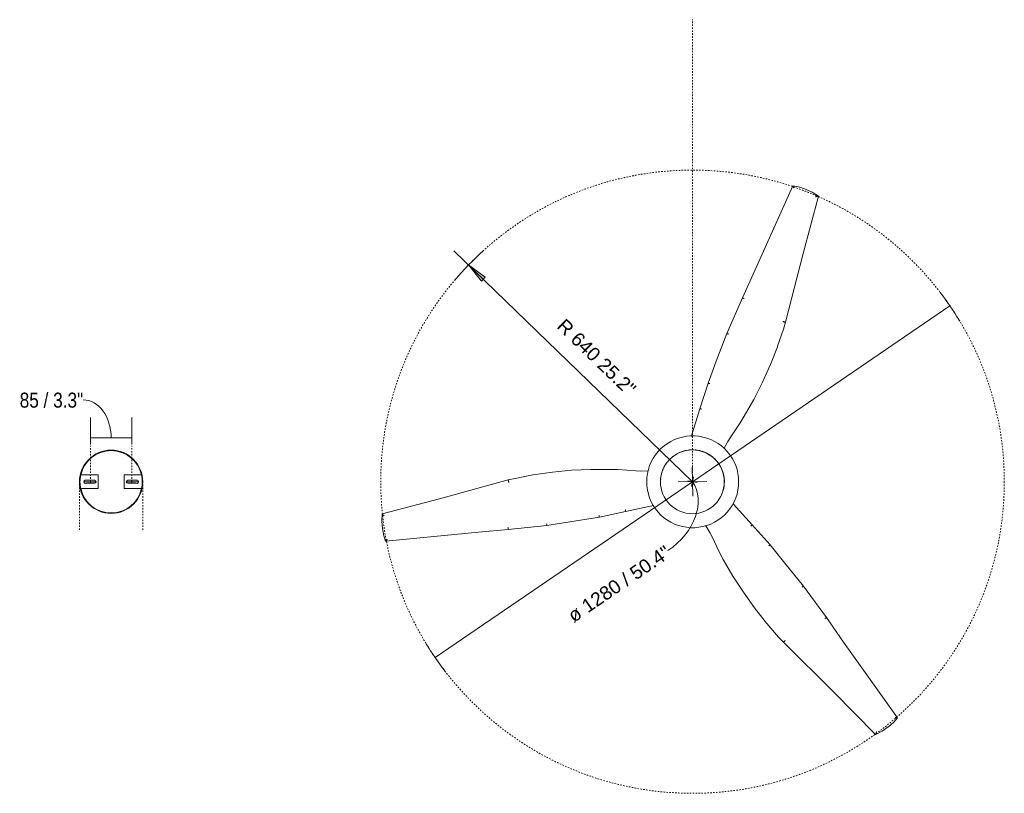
# Model space of a CAD drawing. Header units: millimetres. Extents: x 5770 to 11194, y -2952 to 7544.
# Tile 3 of 3: x 9173 to 11194, y 5955 to 7544. Entities that reach past the tile are written whole.
import ezdxf

# ---------------------------------------------------------------- set-up
doc = ezdxf.new("R2010")
doc.units = ezdxf.units.MM
doc.linetypes.add('Dash', pattern=[6, 3, -3])
doc.linetypes.add('Hidden', pattern=[7.14375, 4.7625, -2.38125])
doc.layers.add('A-ANNO-DIMS', color=7, linetype='Dash', lineweight=9, true_color=0xd2d2d2)
doc.layers.add('A-ANNO-DIMS-14', color=7, linetype='Continuous', lineweight=9)
doc.layers.add('E-LITE-EQPM', color=7, linetype='Continuous', lineweight=20)
doc.styles.add('Arial', font='arial.ttf', dxfattribs={"height": 28})
doc.styles.add('Arial Narrow', font='ARIALN.TTF', dxfattribs={"height": 30.8})
doc.dimstyles.new('Diameter_-_3mm_Arial', dxfattribs={"dimscale": 304.8, "dimtxt": 28.567263, "dimasz": 0, "dimexe": 0.110236, "dimexo": 0, "dimgap": 0.068898, "dimtad": 1, "dimjust": 3, "dimdec": 0, "dimzin": 0, "dimdsep": 46, "dimtxsty": 'Arial', "dimblk1": 'NONE', "dimblk2": 'NONE', "dimsah": 1, "dimcen": 0.09, "dimadec": 0, "dimazin": 0, "dimtfac": 1, "dimtdec": 4, "dimtix": 1, "dimtmove": 0, "dimatfit": 2, "dimfxl": 1, "dimtvp": 1, "dimtolj": 1, "dimtzin": 0, "dimarcsym": 2})
doc.dimstyles.new('FARO_-_2_2mm_Arial_Narrow_mm_Inch_Right', dxfattribs={"dimscale": 304.8, "dimtxt": 31.521674, "dimasz": 0, "dimexe": 0.137795, "dimexo": 0.0625, "dimgap": 0.022966, "dimtad": 1, "dimdec": 0, "dimzin": 0, "dimdsep": 46, "dimtxsty": 'Arial Narrow', "dimblk1": 'NONE', "dimblk2": 'NONE', "dimsah": 1, "dimcen": 0.09, "dimadec": 0, "dimazin": 0, "dimtfac": 1, "dimtdec": 4, "dimtix": 1, "dimtmove": 1, "dimatfit": 3, "dimfxl": 0.045932, "dimfxlon": 1, "dimtvp": 1, "dimtolj": 1, "dimtzin": 0, "dimarcsym": 2})
doc.dimstyles.new('Radial_-_3mm_Arial', dxfattribs={"dimscale": 304.8, "dimtxt": 28.567263, "dimasz": 0.137795, "dimexe": 0.137795, "dimexo": 0, "dimgap": 0.080381, "dimtad": 1, "dimjust": 3, "dimdec": 0, "dimzin": 0, "dimdsep": 46, "dimtxsty": 'Arial', "dimsah": 1, "dimcen": 0.09, "dimdle": 0.137795, "dimadec": 0, "dimazin": 0, "dimtfac": 1, "dimtdec": 4, "dimtix": 1, "dimtmove": 0, "dimatfit": 2, "dimfxl": 1, "dimtvp": 1, "dimtfill": 1, "dimtolj": 1, "dimtzin": 0, "dimarcsym": 2})

# ---------------------------------------------------------------- blocks, each defined once
blk = doc.blocks.new('32026 - 32030 MINI ETERFAN Matt black ceiling fan with DC motor-507610-Planta_PDF')
at = {"layer": 'E-LITE-EQPM'}
for p, q in [((97.9, 378.8), (89.6, 299.3)), ((89.6, 299.3), (80.3, 239.3)), ((80.3, 239.3), (72.5, 191.5)), ((72.5, 191.5), (61, 137.6)), ((61, 137.6), (48.7, 80.6)), ((61, 137.6), (60.9, 137.6)), ((-150.1, -14.9), (-94.4, 2.7)), ((-94.4, 2.7), (-93.9, 2.9)), ((-202.7, -31.6), (-150.1, -14.9)), ((-150.1, -14.9), (-150, -15)), ((-248, -48.4), (-202.7, -31.6)), ((-304.8, -70), (-248, -48.4)), ((-377.9, -102.1), (-304.8, -70)), ((88.4, -122), (45.1, -82.8)), ((88.4, -122), (88.5, -121.9)), ((129.4, -158.9), (88.4, -122)), ((166.9, -189.4), (129.4, -158.9)), ((214.2, -227.6), (166.9, -189.4)), ((278.9, -274.4), (214.2, -227.6))]:
    blk.add_line(p, q, dxfattribs=at)
at = {"layer": 'E-LITE-EQPM', "flags": 128}
for points in [[(-3.8, 378.7), (34.8, 519.6), (65.6, 637.3)], [(65.7, 637.4), (80.8, 638.1), (95.8, 636.9), (96, 636.9)], [(96, 636.9), (110.7, 633.8), (121.7, 630.2)], [(121.7, 630.1), (103.4, 439.8), (97.9, 378.8)], [(-14.2, 327.9), (-7.1, 364.3), (-3.8, 378.7)], [(-25.6, 169.5), (-25.6, 209), (-23.7, 248.6), (-19.9, 287.9), (-14.3, 327.1), (-14.2, 327.9)], [(-22.6, 116.4), (-25.1, 153.6), (-25.6, 169.5)], [(60.9, 137.6), (60.5, 137.7), (60, 137.8), (59.3, 138), (58.4, 138.2), (57.5, 138.4)], [(-22.5, 92), (-22, 107.6), (-22.6, 116.4)], [(0, -94.4), (-8.5, -94), (-16.8, -92.9), (-25.1, -91), (-33.2, -88.4), (-40.9, -85), (-48.4, -81), (-55.5, -76.4), (-62.1, -71.1), (-68.2, -65.2), (-73.8, -58.9), (-78.7, -52), (-83.1, -44.7), (-86.8, -37.1), (-89.7, -29.2), (-92, -21), (-93.5, -12.7), (-94.3, -4.3), (-94.3, 4.2), (-93.5, 12.6), (-92, 21), (-89.8, 29.1), (-86.8, 37), (-83.1, 44.7), (-78.8, 51.9), (-73.8, 58.8), (-68.3, 65.2), (-62.1, 71), (-55.5, 76.3), (-48.5, 81), (-41, 85), (-33.2, 88.3), (-25.2, 91), (-16.9, 92.8), (-8.5, 94), (-0.1, 94.4), (0, 94.4)], [(-22.7, 91.4), (-22.5, 92), (-22.5, 92)], [(0, 94.4), (8.5, 94), (16.8, 92.9), (25.1, 91), (33.2, 88.4), (40.9, 85), (48.4, 81), (55.5, 76.4), (62.1, 71.1), (68.2, 65.2), (73.8, 58.9), (78.7, 52), (83.1, 44.7), (86.8, 37.1), (89.7, 29.2), (92, 21), (93.5, 12.7), (94.3, 4.3), (94.3, -4.2), (93.5, -12.6), (92, -21), (89.8, -29.1), (86.8, -37), (83.1, -44.7), (78.8, -51.9), (73.8, -58.8), (68.3, -65.2), (62.1, -71), (55.5, -76.3), (48.5, -81), (41, -85), (33.2, -88.3), (25.2, -91), (16.9, -92.8), (8.5, -94), (0.1, -94.4), (0, -94.4)], [(-150, -15), (-149.9, -15.4), (-149.8, -15.9), (-149.6, -16.6), (-149.3, -17.4), (-149, -18.3)], [(90.4, -26.5), (90.6, -26.8), (90.7, -26.8)], [(90.7, -26.8), (103.9, -35), (111.8, -39)], [(111.8, -39), (145.3, -55.3), (159.3, -62.8)], [(-90.3, -77), (-121.4, -97.6), (-134.9, -105.9)], [(-69.1, -64.9), (-82.9, -72.2), (-90.3, -77)], [(-68.5, -64.8), (-69.1, -64.9), (-69.1, -64.9)], [(159.3, -62.8), (193.6, -82.6), (226.8, -104), (259.1, -127), (290.2, -151.4), (290.8, -151.9)], [(-608.2, -205.7), (-433.7, -127.6), (-377.9, -102.1)], [(-134.9, -105.9), (-169.3, -125.5), (-204.6, -143.4), (-240.7, -159.6), (-277.5, -174.1), (-278.3, -174.3)], [(88.5, -121.9), (88.8, -121.6), (89.1, -121.2), (89.6, -120.6), (90.2, -120), (90.9, -119.3)], [(290.8, -151.9), (318.8, -176.2), (329.7, -186.3)], [(-278.3, -174.3), (-313.4, -186.2), (-327.6, -190.5)], [(-327.6, -190.5), (-469.1, -226.6), (-586.7, -258)], [(329.7, -186.3), (432.4, -290.1), (519, -375.6)], [(-601.3, -231.4), (-605.9, -217.1), (-608.2, -205.8)], [(-586.8, -258), (-594.8, -245.3), (-601.2, -231.6), (-601.3, -231.4)], [(484.7, -420.6), (329.1, -309.6), (278.9, -274.4)], [(519, -375.7), (512.1, -389.1), (503.6, -401.5), (503.4, -401.7)], [(503.4, -401.7), (493.4, -412.9), (484.8, -420.6)]]:
    blk.add_lwpolyline(points, dxfattribs=at)
at = {"layer": 'E-LITE-EQPM'}
for start, end in [(239.6759, 240), (247.258, 270), (270, 300.1884), (307.5, 307.7649)]:
    blk.add_arc((0, 0), 65, start, end, dxfattribs=at)
for points, knots in [([(65.7, 637.2), (65.6, 637.2), (65.6, 637.3), (65.7, 637.4), (65.7, 637.4)], [-0.2, -0.2, -0.2, -0.2, -0.1, -0.0267368, -0.0267368, -0.0267368, -0.0267368]), ([(65.7, 637.4), (65.8, 637.4), (65.9, 637.3), (66.2, 637.1), (66.4, 636.9), (66.6, 636.8), (66.8, 636.6), (67, 636.4), (67.2, 636.3), (67.3, 636.1), (67.5, 635.9), (67.8, 635.7), (68, 635.4), (68.3, 635.1), (68.6, 634.7), (69.2, 634.1), (69.7, 633.5), (70.1, 633.1)], [-1, -1, -1, -1, -0.9, -0.8, -0.75, -0.7, -0.65, -0.6, -0.575, -0.55, -0.5, -0.45, -0.4, -0.35, -0.3, -0.2, 0, 0, 0, 0]), ([(121.7, 630.2), (121.7, 630.2), (121.8, 630.1), (121.7, 630), (121.7, 629.9), (121.6, 629.8), (121.5, 629.7), (121.3, 629.6), (121.2, 629.4), (121, 629.3), (120.9, 629.2), (120.7, 629.1), (120.5, 628.9), (120.2, 628.7), (119.9, 628.5), (119.7, 628.3), (119.4, 628.1), (119, 627.8), (118.4, 627.4), (118, 627.1), (117.8, 627)], [-1, -1, -1, -1, -0.9, -0.85, -0.8, -0.75, -0.7, -0.65, -0.6, -0.575, -0.55, -0.5, -0.45, -0.4, -0.35, -0.3, -0.25, -0.2, -0.1, 0, 0, 0, 0]), ([(89.6, 299.3), (89.6, 299.3), (89.6, 299.3), (89.3, 299.4), (88.5, 299.5), (87.4, 299.6), (86.5, 299.8), (86, 299.8)], [-0.8787324, -0.8787324, -0.8787324, -0.8787324, -0.8, -0.6, -0.4, -0.2, 0, 0, 0, 0]), ([(72.5, 191.5), (72.5, 191.5), (72.5, 191.6), (72.2, 191.6), (71.4, 191.8), (70.3, 192), (69.4, 192.2), (68.9, 192.3)], [-0.8787589, -0.8787589, -0.8787589, -0.8787589, -0.8, -0.6, -0.4, -0.2, 0, 0, 0, 0]), ([(-94.4, 2.7), (-94.4, 2.7), (-94.4, 2.7), (-94.4, 2.6), (-94.3, 2.6), (-94.3, 2.5), (-94.3, 2.4), (-94.3, 2.2), (-94.1, 1.9), (-94, 1.5), (-93.9, 1.2)], [0.121122, 0.121122, 0.121122, 0.121122, 0.1666667, 0.2083333, 0.25, 0.2916667, 0.3333333, 0.4166667, 0.5, 0.6666667, 0.6666667, 0.6666667, 0.6666667]), ([(-202.7, -31.6), (-202.7, -31.6), (-202.6, -31.6), (-202.6, -31.9), (-202.3, -32.7), (-202, -33.7), (-201.7, -34.6), (-201.5, -35)], [-0.8787589, -0.8787589, -0.8787589, -0.8787589, -0.8, -0.6, -0.4, -0.2, 0, 0, 0, 0]), ([(90.6, -26.9), (90.6, -26.9), (90.4, -27.1), (90.2, -27.4), (90.1, -27.5)], [-1, -1, -1, -1, -0.8, -0.7136186, -0.7136186, -0.7136186, -0.7136186]), ([(-304.8, -70), (-304.8, -70), (-304.8, -70), (-304.7, -70.3), (-304.4, -71.1), (-303.9, -72.1), (-303.6, -73), (-303.4, -73.4)], [-0.8787324, -0.8787324, -0.8787324, -0.8787324, -0.8, -0.6, -0.4, -0.2, 0, 0, 0, 0]), ([(-69.2, -64.9), (-69.2, -64.8), (-69.3, -64.5), (-69.5, -63.9), (-69.7, -63.5), (-69.7, -63.4)], [-1, -1, -1, -1, -0.8, -0.6, -0.5651455, -0.5651455, -0.5651455, -0.5651455]), ([(129.4, -158.9), (129.4, -158.9), (129.4, -158.9), (129.6, -158.6), (130.2, -158), (130.9, -157.2), (131.5, -156.5), (131.8, -156.1)], [-0.8787589, -0.8787589, -0.8787589, -0.8787589, -0.8, -0.6, -0.4, -0.2, 0, 0, 0, 0]), ([(-608.2, -205.8), (-608.2, -205.7), (-608.2, -205.7), (-608.1, -205.7), (-608, -205.7), (-607.9, -205.7), (-607.7, -205.7), (-607.5, -205.8), (-607.3, -205.9), (-607.1, -205.9), (-607, -206), (-606.8, -206.1), (-606.5, -206.2), (-606.2, -206.3), (-605.9, -206.5), (-605.6, -206.6), (-605.2, -206.8), (-604.8, -207), (-604.2, -207.3), (-603.7, -207.5), (-603.5, -207.6)], [-1, -1, -1, -1, -0.9, -0.85, -0.8, -0.75, -0.7, -0.65, -0.6, -0.575, -0.55, -0.5, -0.45, -0.4, -0.35, -0.3, -0.25, -0.2, -0.1, 0, 0, 0, 0]), ([(214.2, -227.6), (214.2, -227.6), (214.3, -227.5), (214.4, -227.3), (214.9, -226.6), (215.6, -225.7), (216.2, -225), (216.5, -224.7)], [-0.8787324, -0.8787324, -0.8787324, -0.8787324, -0.8, -0.6, -0.4, -0.2, 0, 0, 0, 0]), ([(-586.8, -258), (-586.8, -257.9), (-586.8, -257.8), (-586.8, -257.5), (-586.7, -257.2), (-586.7, -256.9), (-586.6, -256.6), (-586.6, -256.4), (-586.5, -256.2), (-586.5, -256), (-586.4, -255.7), (-586.3, -255.4), (-586.2, -255), (-586.1, -254.6), (-585.9, -254.2), (-585.6, -253.3), (-585.4, -252.6), (-585.2, -252.1)], [-1, -1, -1, -1, -0.9, -0.8, -0.75, -0.7, -0.65, -0.6, -0.575, -0.55, -0.5, -0.45, -0.4, -0.35, -0.3, -0.2, 0, 0, 0, 0]), ([(-586.6, -257.9), (-586.6, -258), (-586.7, -258), (-586.7, -258), (-586.8, -258)], [-0.2, -0.2, -0.2, -0.2, -0.1, -0.0267368, -0.0267368, -0.0267368, -0.0267368]), ([(519, -375.7), (519, -375.8), (518.8, -375.9), (518.6, -376), (518.3, -376.1), (518, -376.2), (517.8, -376.3), (517.5, -376.4), (517.3, -376.4), (517.1, -376.5), (516.8, -376.6), (516.5, -376.6), (516.1, -376.7), (515.8, -376.8), (515.3, -376.9), (514.4, -377.1), (513.6, -377.3), (513.1, -377.3)], [-1, -1, -1, -1, -0.9, -0.8, -0.75, -0.7, -0.65, -0.6, -0.575, -0.55, -0.5, -0.45, -0.4, -0.35, -0.3, -0.2, 0, 0, 0, 0]), ([(518.8, -375.6), (518.9, -375.6), (519, -375.6), (519, -375.7), (519, -375.7)], [-0.2, -0.2, -0.2, -0.2, -0.1, -0.0267368, -0.0267368, -0.0267368, -0.0267368]), ([(484.8, -420.6), (484.8, -420.6), (484.7, -420.7), (484.6, -420.6), (484.6, -420.5), (484.6, -420.4), (484.5, -420.2), (484.5, -420), (484.4, -419.8), (484.4, -419.6), (484.4, -419.5), (484.3, -419.2), (484.3, -418.9), (484.2, -418.6), (484.2, -418.3), (484.2, -417.9), (484.1, -417.6), (484.1, -417.1), (484.1, -416.4), (484, -415.9), (484, -415.6)], [-1, -1, -1, -1, -0.9, -0.85, -0.8, -0.75, -0.7, -0.65, -0.6, -0.575, -0.55, -0.5, -0.45, -0.4, -0.35, -0.3, -0.25, -0.2, -0.1, 0, 0, 0, 0])]:
    blk.add_open_spline(points, degree=3, knots=knots, dxfattribs=at)
for points in [[(-3.8, 378.7), (-3.8, 378.7), (-3.8, 378.7), (-3.8, 378.7)], [(-3.8, 378.7), (-3.8, 378.7), (-3.8, 378.7), (-3.7, 378.7)], [(-3.7, 378.7), (-3.6, 378.7), (-3.3, 378.6), (-2.4, 378.4), (-1.3, 378.2), (0, 377.8), (1, 377.6), (1.4, 377.5)], [(97.9, 378.8), (97.8, 378.8), (97.7, 378.8), (97.4, 378.8), (96.8, 378.8), (96.1, 378.9), (95.2, 379), (94.5, 379), (94.2, 379.1)], [(-22.5, 92), (-22.5, 92), (-22.5, 92), (-22.5, 92)], [(-22.5, 92), (-22.5, 92), (-22.5, 92), (-22.5, 92)], [(-22.5, 92), (-22.4, 92), (-22.1, 91.9), (-21.5, 91.8), (-21.1, 91.8)], [(90.6, -26.8), (90.7, -26.8), (90.7, -26.8), (90.7, -26.8)], [(90.7, -26.8), (90.7, -26.8), (90.6, -26.8), (90.6, -26.9)], [(-69.1, -64.9), (-69.1, -64.9), (-69.1, -64.9), (-69.2, -64.9)], [(-69.1, -64.9), (-69.1, -64.9), (-69.1, -64.9), (-69.1, -64.9)], [(-377.9, -102.1), (-377.9, -102.2), (-377.9, -102.2), (-377.7, -102.6), (-377.4, -103.1), (-377.1, -103.8), (-376.8, -104.6), (-376.5, -105.1), (-376.4, -105.4)], [(-327.6, -190.4), (-327.7, -190.3), (-327.8, -190), (-328, -189.2), (-328.3, -188), (-328.7, -186.7), (-329, -185.8), (-329.1, -185.3)], [(-327.6, -190.4), (-327.6, -190.4), (-327.6, -190.5), (-327.6, -190.5)], [(-327.6, -190.5), (-327.6, -190.5), (-327.6, -190.4), (-327.6, -190.4)], [(329.6, -186.4), (329.6, -186.4), (329.4, -186.7), (328.8, -187.3), (327.9, -188.2), (327, -189.2), (326.3, -189.8), (326, -190.2)], [(329.6, -186.3), (329.7, -186.3), (329.7, -186.3), (329.7, -186.3)], [(329.7, -186.3), (329.7, -186.3), (329.7, -186.3), (329.6, -186.4)], [(278.9, -274.4), (278.9, -274.4), (279, -274.3), (279.2, -274), (279.5, -273.5), (279.9, -272.9), (280.4, -272.2), (280.8, -271.6), (281, -271.4)]]:
    blk.add_open_spline(points, degree=3, dxfattribs=at)
blk = doc.blocks.new('DIMBLOCK6-Planta_PDF Fixing Holes')
at = {"layer": 'A-ANNO-DIMS-14', "color": 251, "true_color": 0x5b5b5b, "transparency": 16777216}
for p, q in [((9318.3, 6671.1), (9318.3, 6727.1)), ((9403.2, 6671.1), (9403.2, 6727.1)), ((9318.3, 6685.1), (9403.2, 6685.1)), ((9318.3, 6685.1), (9318.3, 6671.1)), ((9403.2, 6685.1), (9403.2, 6671.1))]:
    blk.add_line(p, q, dxfattribs=at)
blk.add_ellipse((9303.5, 6685.1), major_axis=(0, 78.1), ratio=0.732571, start_param=4.712389, end_param=6.283185, dxfattribs=at)
at = {"layer": 'A-ANNO-DIMS-14', "color": 0, "transparency": 16777216, "insert": (9173, 6777.9), "char_height": 30.8, "width": 156.708, "attachment_point": 1, "line_spacing_factor": 0.974696, "style": 'Arial Narrow'}
blk.add_mtext('85 / 3.3"', dxfattribs=at)
blk = doc.blocks.new('_None')
blk = doc.blocks.new('DIMBLOCK7-Planta_PDF')
at = {"layer": 'A-ANNO-DIMS-14', "color": 8, "true_color": 0x787878, "transparency": 16777216}
for p, q in [((10554.1, 6595), (11082.4, 6956.1)), ((10554.1, 6595), (10025.8, 6233.8)), ((10544.4, 6596.8), (10563.8, 6593.1)), ((10552.3, 6585.2), (10555.9, 6604.7))]:
    blk.add_line(p, q, dxfattribs=at)
for start, end in [(31.3498, 37.3659), (211.3498, 217.3659)]:
    blk.add_arc((10554.1, 6595), 640, start, end, dxfattribs=at)
blk.add_ellipse((10453.8, 6526.4), major_axis=(100.3, 68.6), ratio=0.727559, start_param=4.712389, end_param=6.283185, dxfattribs=at)
at = {"layer": 'A-ANNO-DIMS-14', "color": 0, "transparency": 16777216, "insert": (10294.6, 6327.9), "char_height": 28, "width": 292.177, "attachment_point": 1, "rotation": 34.3579, "line_spacing_factor": 0.941778, "style": 'Arial'}
blk.add_mtext('ø 1280 / 50.4"', dxfattribs=at)
blk = doc.blocks.new('DIMBLOCK8-Planta_PDF')
at = {"layer": 'A-ANNO-DIMS-14', "transparency": 16777216}
blk.add_hatch(color=256, dxfattribs=at).paths.add_polyline_path([(10094.3, 7040.1), (10120.6, 7006.9), (10128.3, 7014.8)], flags=0)
for p, q in [((10554.1, 6595), (10064.1, 7069.3)), ((10094.3, 7040.1), (10120.6, 7006.9)), ((10128.3, 7014.8), (10094.3, 7040.1)), ((10120.6, 7006.9), (10128.3, 7014.8)), ((10553.6, 6624.6), (10554.6, 6565.3)), ((10524.4, 6594.5), (10583.8, 6595.4))]:
    blk.add_line(p, q, dxfattribs=at)
blk.add_arc((10554.1, 6595), 640, 132.1715, 139.6916, dxfattribs=at)
at = {"layer": 'A-ANNO-DIMS-14', "color": 0, "transparency": 16777216, "insert": (10293.1, 6932.3), "char_height": 28, "width": 245.239, "attachment_point": 1, "rotation": 315.9316, "line_spacing_factor": 0.941778, "style": 'Arial', "bg_fill": 3, "box_fill_scale": 1.25, "bg_fill_color": 256, "bg_fill_true_color": 13158600, "bg_fill_transparency": 0}
blk.add_mtext('R 640 25.2"', dxfattribs=at)

msp = doc.modelspace()

# ---------------------------------------------------------------- linework, layer by layer
at = {"layer": 'A-ANNO-DIMS'}
for p, q in [((10554.1, 6595), (10554.1, 7544)), ((9318.3, 6595), (9318.3, 6669)), ((9403.2, 6595), (9403.2, 6669)), ((9295.7, 6595), (9295.7, 6492.7)), ((9329.5, 6595), (9329.5, 6595.8)), ((9425.7, 6595), (9425.7, 6492.7))]:
    msp.add_line(p, q, dxfattribs=at)
msp.add_circle((10554.1, 6595), 640, dxfattribs=at)
at = {"layer": 'A-ANNO-DIMS', "color": 7, "linetype": 'Hidden'}
msp.add_arc((10554.1, 6595), 65.5, 0, 180, dxfattribs=at)
at = {"layer": 'E-LITE-EQPM'}
for p, q in [((9334.1, 6608.8), (9298.3, 6608.8)), ((9329.7, 6594.8), (9304.7, 6594.8)), ((9309.9, 6597.9), (9326.6, 6597.9)), ((9326.6, 6591.7), (9309.9, 6591.7)), ((9318.3, 6591.7), (9318.3, 6597.9)), ((9334.1, 6580.8), (9334.1, 6608.8)), ((9423.2, 6608.8), (9387.4, 6608.8)), ((9387.4, 6608.8), (9387.4, 6580.8)), ((9391.7, 6594.8), (9416.7, 6594.8)), ((9394.8, 6597.9), (9411.6, 6597.9)), ((9411.6, 6591.7), (9394.8, 6591.7)), ((9403.2, 6591.7), (9403.2, 6597.9)), ((9298.3, 6580.8), (9334.1, 6580.8)), ((9387.4, 6580.8), (9423.2, 6580.8))]:
    msp.add_line(p, q, dxfattribs=at)
for centre, radius, start, end in [((9360.7, 6594.8), 65, 0, 180), ((9360.7, 6594.8), 64, 12.6361, 167.3639), ((10553.8, 6594.8), 65.5, 90, 270), ((10553.8, 6594.8), 65.5, 270, 90), ((9360.7, 6594.8), 65, 180, 0), ((9360.7, 6594.8), 64, 167.3658, 180), ((9360.7, 6594.8), 64, 180, 192.6342), ((9360.7, 6594.8), 64, 170.9842, 172.9933), ((9308.2, 6594.8), 3.5, 62.3396, 297.6604), ((9326.6, 6594.8), 3.1, 270, 90), ((9394.8, 6594.8), 3.1, 90, 270), ((9413.2, 6594.8), 3.5, 242.3396, 117.6604), ((9360.7, 6594.8), 64, 360, 12.6342), ((9360.7, 6594.8), 64, 347.3658, 360), ((9360.7, 6594.8), 64, 7.0067, 9.0158), ((9360.7, 6594.8), 64, 187.0067, 189.1089), ((9360.7, 6594.8), 64, 192.6361, 347.3639), ((9360.7, 6594.8), 64, 350.8911, 352.9933)]:
    msp.add_arc(centre, radius, start, end, dxfattribs=at)

# ---------------------------------------------------------------- block references
at = {"layer": 'E-LITE-EQPM', "extrusion": (0, 0, -1), "rotation": 270.0000000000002}
msp.add_blockref('32026 - 32030 MINI ETERFAN Matt black ceiling fan with DC motor-507610-Planta_PDF', (-10554.4, 6594.8), dxfattribs=at)

# ---------------------------------------------------------------- dimensions: what is measured, and where the dimension line sits
at = {"layer": 'A-ANNO-DIMS', "color": 8, "linetype": 'Continuous', "true_color": 0x787878}
dim = msp.add_diameter_dim_2p(p1=(11082.4, 6956.1), p2=(10025.8, 6233.8), dimstyle='Diameter_-_3mm_Arial', override={"dimpost": 'ø<>'}, dxfattribs=at)
dim.commit()
dim.dimension.update_dxf_attribs({"geometry": 'DIMBLOCK7-Planta_PDF', "text_midpoint": (10532, 6627.3)})
at = {"layer": 'A-ANNO-DIMS', "color": 251, "linetype": 'Continuous', "true_color": 0x5b5b5b}
dim = msp.add_linear_dim(base=(9403.2, 6685.1), p1=(9318.3, 6671.1), p2=(9403.2, 6671.1), dimstyle='FARO_-_2_2mm_Arial_Narrow_mm_Inch_Right', override={"dimpost": '<>', "dimfxl": 84.975192}, dxfattribs=at)
dim.commit()
dim.dimension.update_dxf_attribs({"geometry": 'DIMBLOCK6-Planta_PDF Fixing Holes', "text_midpoint": (9251.3, 6757.4), "dimtype": 160})

# ---------------------------------------------------------------- next in the draw order: dimensions: what is measured, and where the dimension line sits
at = {"layer": 'A-ANNO-DIMS', "color": 7, "linetype": 'Continuous'}
dim = msp.add_radius_dim(center=(10554.1, 6595), mpoint=(10094.3, 7040.1), dimstyle='Radial_-_3mm_Arial', override={"dimpost": 'R<>'}, dxfattribs=at)
dim.commit()
dim.dimension.update_dxf_attribs({"geometry": 'DIMBLOCK8-Planta_PDF', "text_midpoint": (10368.8, 6833.4)})

doc.saveas('drawing.dxf')
